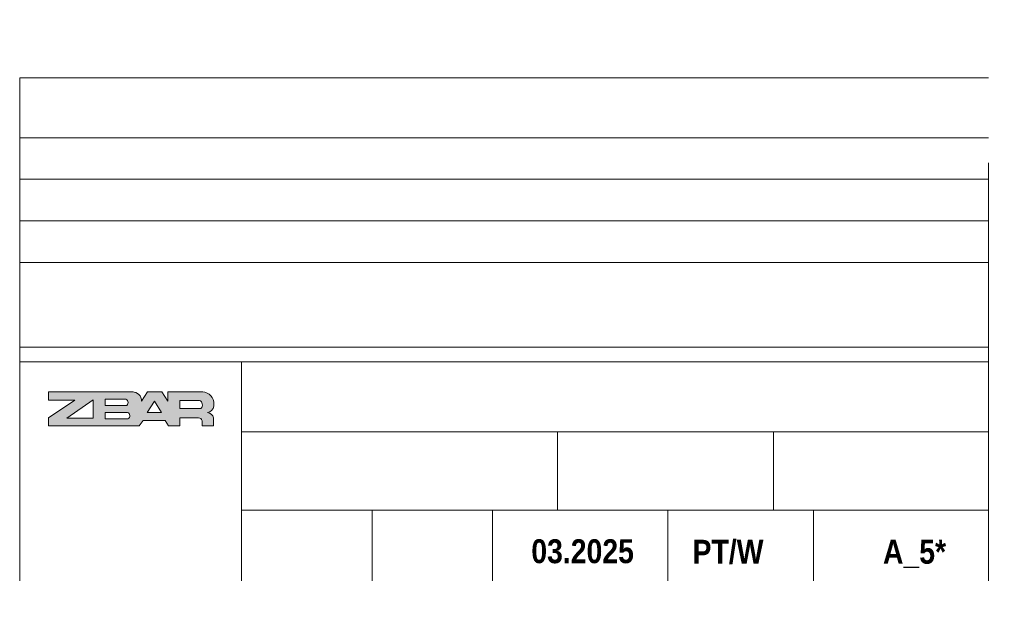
# Model space of a CAD drawing. Header units: centimetres. Extents: x -2715 to 149256, y -10686 to 32152.
# Tile 3 of 5: x 122979 to 124047, y -1390 to -735. Entities that reach past the tile are written whole.
import ezdxf

# ---------------------------------------------------------------- set-up
doc = ezdxf.new("R2010")
doc.units = ezdxf.units.CM
doc.header["$MEASUREMENT"] = 0
doc.layers.add('Tab-tabele', color=7, linetype='Continuous', lineweight=5)
doc.styles.add('GENERATED_STYLE_13', font='arialbd.ttf')

msp = doc.modelspace()

# ---------------------------------------------------------------- hatches: boundary and pattern name
at = {"layer": 'Tab-tabele', "true_color": 0xcd0000}
h = msp.add_hatch(color=12, dxfattribs=at)
h.paths.add_polyline_path([(123010.52, -1147.5), (123039.17, -1147.5), (123010.52, -1166.43), (123010.52, -1175.43), (123108.93, -1175.43), (123113.32, -1169.43), (123137.11, -1169.43), (123140.76, -1175.43), (123153.05, -1175.43), (123153.05, -1166.66), (123173.14, -1166.66, -0.3657988), (123177.15, -1169.75), (123177.15, -1175.43), (123189.68, -1175.43), (123189.68, -1166.49, 0.2920703), (123182.89, -1160.74, 0.3371791), (123189.77, -1153.97), (123189.77, -1149.35, 0.3938747), (123175.23, -1138.51), (123140.1, -1138.49), (123140.1, -1148.58), (123133.58, -1138.49), (123118.03, -1138.49), (123111.51, -1148.58, 0.4076721), (123102.39, -1138.49), (123010.52, -1138.49), (123010.52, -1147.5)])
h.paths.add_polyline_path([(123030.62, -1166.79), (123058.97, -1147.01), (123058.97, -1166.79), (123030.62, -1166.79)], flags=0)
h.paths.add_polyline_path([(123071.88, -1167.63), (123071.88, -1160.76), (123096.25, -1160.76, -0.6528741), (123096.73, -1167.63), (123071.88, -1167.63)], flags=0)
h.paths.add_polyline_path([(123072, -1146.17), (123093.48, -1146.17, -0.6872291), (123095.41, -1153.04), (123072, -1153.04), (123072, -1146.17)], flags=0)
h.paths.add_polyline_path([(123117.59, -1160.75), (123125.43, -1148.61), (123133.27, -1160.75), (123117.59, -1160.75)], flags=0)
h.paths.add_polyline_path([(123175.91, -1156.36), (123152.87, -1156.36), (123152.87, -1147.66), (123174.28, -1147.66, -0.52813), (123175.91, -1156.36)], flags=0)

# ---------------------------------------------------------------- linework, layer by layer
at = {"layer": 'Tab-tabele'}
for p, q in [((122979.38, -797.89), (124029.83, -797.89)), ((122979.38, -797.89), (122979.38, -1343.15)), ((122979.38, -863.03), (124029.83, -863.03)), ((124029.83, -890.12), (124029.83, -1343.15)), ((122979.38, -908.03), (124029.83, -908.03)), ((122979.38, -953.03), (124029.83, -953.03)), ((122979.38, -998.04), (124029.83, -998.04)), ((122979.38, -1090.05), (124029.83, -1090.05)), ((122979.38, -1090.05), (124029.83, -1090.05)), ((122979.38, -1106.05), (124029.83, -1106.05)), ((123220.02, -1343.15), (123220.02, -1106.05)), ((123010.52, -1138.49), (123102.39, -1138.49)), ((123010.52, -1138.49), (123010.52, -1147.5)), ((123111.51, -1148.58), (123118.03, -1138.49)), ((123118.03, -1138.49), (123133.58, -1138.49)), ((123140.1, -1148.58), (123133.58, -1138.49)), ((123140.1, -1148.58), (123140.1, -1138.49)), ((123140.1, -1138.49), (123175.23, -1138.51)), ((123039.17, -1147.5), (123010.52, -1147.5)), ((123039.17, -1147.5), (123010.52, -1166.43)), ((123030.62, -1166.79), (123058.97, -1147.01)), ((123058.97, -1166.79), (123058.97, -1147.01)), ((123093.48, -1146.17), (123072, -1146.17)), ((123072, -1146.17), (123072, -1153.04)), ((123125.43, -1148.61), (123117.59, -1160.75)), ((123133.27, -1160.75), (123125.43, -1148.61)), ((123152.87, -1147.66), (123174.28, -1147.66)), ((123152.87, -1147.66), (123152.87, -1156.36)), ((123189.77, -1153.97), (123189.77, -1149.35)), ((123071.88, -1160.76), (123071.88, -1167.63)), ((123071.88, -1160.76), (123096.25, -1160.76)), ((123072, -1153.04), (123095.41, -1153.04)), ((123117.59, -1160.75), (123133.27, -1160.75)), ((123152.87, -1156.36), (123175.91, -1156.36)), ((123010.52, -1166.43), (123010.52, -1175.43)), ((123058.97, -1166.79), (123030.62, -1166.79)), ((123071.88, -1167.63), (123096.73, -1167.63)), ((123108.93, -1175.43), (123113.32, -1169.43)), ((123113.32, -1169.43), (123137.11, -1169.43)), ((123137.11, -1169.43), (123140.76, -1175.43)), ((123153.05, -1175.43), (123153.05, -1166.66)), ((123153.05, -1166.66), (123173.14, -1166.66)), ((123177.15, -1175.43), (123177.15, -1169.75)), ((123189.68, -1175.43), (123189.68, -1166.49)), ((123010.52, -1175.43), (123108.93, -1175.43)), ((123140.76, -1175.43), (123153.05, -1175.43)), ((123177.15, -1175.43), (123189.68, -1175.43)), ((123220.02, -1181.6), (124029.83, -1181.6)), ((123562.57, -1181.6), (123562.57, -1266.53)), ((123796.69, -1181.6), (123796.69, -1266.53)), ((123562.57, -1224.06), (123562.57, -1266.53)), ((123796.69, -1224.06), (123796.69, -1266.53)), ((123220.02, -1266.53), (124029.83, -1266.53)), ((123220.02, -1266.53), (124029.83, -1266.53)), ((123361.57, -1266.53), (123361.57, -1343.15)), ((123492.16, -1266.53), (123492.16, -1343.15)), ((123682.13, -1266.53), (123682.13, -1343.15)), ((123840.05, -1266.53), (123840.05, -1343.15)), ((123220.02, -1286.53), (123220.02, -1343.15))]:
    msp.add_line(p, q, dxfattribs=at)
at = {"layer": 'Tab-tabele', "flags": 128}
for points in [[(122979.38, -797.89), (124029.83, -797.89)], [(122979.38, -1343.15), (122979.38, -797.89)], [(124029.83, -1343.15), (124029.83, -890.12)]]:
    msp.add_lwpolyline(points, dxfattribs=at)
at = {"layer": 'Tab-tabele'}
for centre, radius, start, end in [((123101.79, -1148.2), 9.73, 357.76371, 91.91231), ((123176.69, -1151.72), 13.3, 10.30672, 96.29962), ((123093.12, -1149.98), 3.82, 306.68992, 84.68184), ((123172.13, -1152.56), 5.36, 314.9063, 66.26581), ((123094.98, -1164.3), 3.76, 297.73691, 70.29483), ((123181.88, -1152.83), 7.98, 277.29183, 351.82395), ((123181.79, -1168.93), 8.26, 17.21381, 82.33986), ((123173.32, -1170.58), 3.92, 12.22128, 92.59112)]:
    msp.add_arc(centre, radius, start, end, dxfattribs=at)

# ---------------------------------------------------------------- texts
at = {"layer": 'Tab-tabele', "style": 'GENERATED_STYLE_13', "width": 0.85}
for s, p in [('03.2025', (123534.1, -1324.14)), ('PT/W', (123708.92, -1324.72)), ('A_5*', (123915.38, -1324.72))]:
    msp.add_text(s, height=25.917, dxfattribs=at).set_placement(p)

doc.saveas('drawing.dxf')
